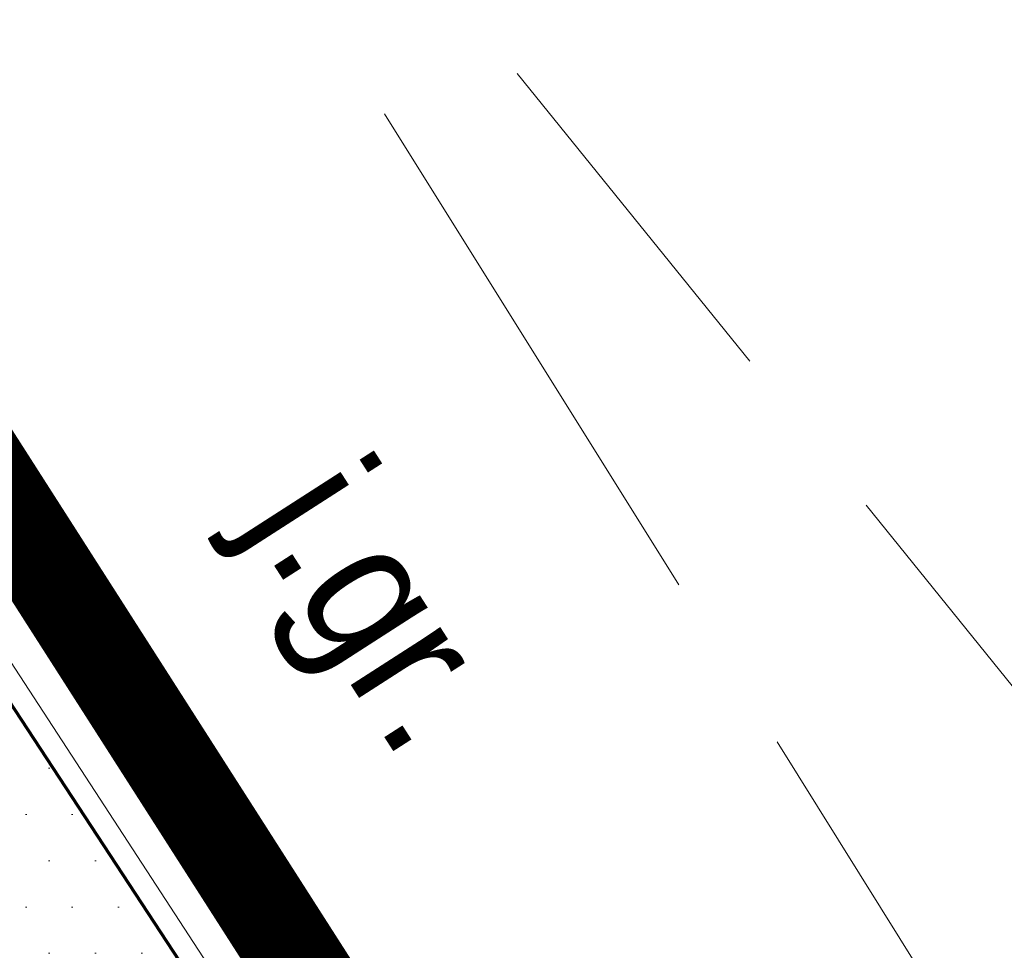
# Model space of a CAD drawing. Header units: metres. Extents: x 7480610 to 7484249, y 5635545 to 5637635.
# Tile 43 of 53: x 7480668.72 to 7480674.04, y 5637427.77 to 5637432.79. Entities that reach past the tile are written whole.
import ezdxf

# ---------------------------------------------------------------- set-up
doc = ezdxf.new("R2010")
doc.units = ezdxf.units.M
doc.header["$MEASUREMENT"] = 0
for name, pattern in [('PHANTOM2', [1.25, 0.625, -0.125, 0.125, -0.125, 0.125, -0.125]), ('x-ref - mapa - Cedzyna_Horn$0$2 1', [3, 2, -1]), ('x-ref - mapa - Cedzyna_Horn$0$3 1', [4, 3, -1])]:
    doc.linetypes.add(name, pattern=pattern)
for name, color, linetype in [('_x-ref_mapa', 7, 'Continuous'), ('A_chodnik', 190, 'Continuous'), ('PFU-01 - Plan sytuacyjny Horn - x-ref architektura - 2024.12.04$0$A_chodnik', 190, 'Continuous')]:
    doc.layers.add(name, color=color, linetype=linetype)
for name, color, linetype, lineweight in [('dr_granica oprcowania', 24, 'PHANTOM2', 50), ('dr_obrzeże 8x30 H0', 160, 'Continuous', 50), ('dr_proj_wyp chodnik', 40, 'Continuous', 20), ('dr_wymiar', 4, 'Continuous', 35), ('x-ref - mapa - Cedzyna_Horn$0$OTK', 8, 'Continuous', 20), ('x-ref - mapa - Cedzyna_Horn$0$OTK_O', 8, 'Continuous', 20), ('x-ref - mapa - Cedzyna_Horn$0$OTR', 8, 'Continuous', 20), ('x-ref - mapa - Cedzyna_Horn$0$SUE', 8, 'Continuous', 20)]:
    doc.layers.add(name, color=color, linetype=linetype, lineweight=lineweight)
doc.styles.add('WYMIARY', font='ROMANS.shx', dxfattribs={"width": 0.6})
doc.styles.add('x-ref - mapa - Cedzyna_Horn$0$BDOT', font='arial.ttf', dxfattribs={"width": 0.9})
doc.dimstyles.new('dr 1-500', dxfattribs={"dimscale": 5, "dimtxt": 0.2, "dimasz": 0.15, "dimexe": 0.1, "dimexo": 0.1, "dimgap": 0.05, "dimtad": 1, "dimzin": 12, "dimdsep": 46, "dimtxsty": 'WYMIARY', "dimcen": 0.15, "dimclre": 256, "dimaunit": 2, "dimadec": 3, "dimazin": 0, "dimtfac": 1, "dimtmove": 0, "dimatfit": 3, "dimfxl": 10, "dimtolj": 1, "dimtzin": 0, "dimarcsym": 0})

# ---------------------------------------------------------------- blocks, each defined once
blk = doc.blocks.new('x-ref - mapa - Cedzyna_Horn')
at = {"layer": 'x-ref - mapa - Cedzyna_Horn$0$OTK', "linetype": 'x-ref - mapa - Cedzyna_Horn$0$3 1', "lineweight": 18}
blk.add_lwpolyline([(7480680.761, 5637416.175), (7480667.6314, 5637437.1693), (7480652.199, 5637457.955), (7480648.423, 5637460.883), (7480646.921, 5637458.096), (7480650.918, 5637455.998), (7480665.072, 5637435.745), (7480678.498, 5637414.765)], close=True, dxfattribs=at)
at = {"layer": 'x-ref - mapa - Cedzyna_Horn$0$OTR', "linetype": 'x-ref - mapa - Cedzyna_Horn$0$2 1', "lineweight": 18}
blk.add_lwpolyline([(7480670.333, 5637440.955), (7480651.825, 5637460.866), (7480652.199, 5637457.955), (7480667.6314, 5637437.1693), (7480683.236, 5637417.865), (7480687.798, 5637422.135)], close=True, dxfattribs=at)
at = {"layer": 'x-ref - mapa - Cedzyna_Horn$0$SUE', "lineweight": 18}
blk.add_lwpolyline([(7480694.6924, 5637388.4366), (7480691.33, 5637393.15), (7480686.76, 5637400.38), (7480680.83, 5637409.8), (7480677.53, 5637415.57), (7480675.4, 5637419.12), (7480670.67, 5637426.25), (7480662.93, 5637438.13), (7480657.13, 5637445.99), (7480652.82, 5637451.86), (7480648.71, 5637457.59), (7480648.93, 5637458.38), (7480653.53, 5637463.88), (7480653.69, 5637464.22), (7480652.56, 5637465.19), (7480645.48, 5637470.24), (7480644.1, 5637471.06), (7480644.09, 5637471.43)], dxfattribs=at)
at = {"layer": 'x-ref - mapa - Cedzyna_Horn$0$OTK_O', "insert": (7480670.5762, 5637429.5725), "char_height": 0.75, "attachment_point": 5, "rotation": 302.7352, "style": 'x-ref - mapa - Cedzyna_Horn$0$BDOT'}
blk.add_mtext('j.gr.', dxfattribs=at)
blk = doc.blocks.new('*D5')
at = {"layer": 'Defpoints', "color": 0, "lineweight": 70, "transparency": 16777216}
for p in [(7480661.4084, 5637435.1599), (7480670.7242, 5637420.9396), (7480670.7264, 5637420.941)]:
    blk.add_point(p, dxfattribs=at)
at = {"layer": 'dr_wymiar', "lineweight": -2, "transparency": 16777216}
for p, q in [((7480660.9902, 5637434.8858), (7480660.988, 5637434.8844)), ((7480670.3082, 5637420.6669), (7480670.306, 5637420.6655))]:
    blk.add_line(p, q, dxfattribs=at)
at = {"layer": 'dr_wymiar', "color": 0, "lineweight": -2, "transparency": 16777216}
blk.add_line((7480661.8173, 5637434.5311), (7480670.3131, 5637421.5669), dxfattribs=at)
at = {"layer": 'dr_wymiar', "color": 0, "lineweight": 70, "transparency": 16777216}
for points in [[(7480661.9219, 5637434.5996), (7480661.7128, 5637434.4626), (7480661.4062, 5637435.1584)], [(7480670.4176, 5637421.6354), (7480670.2085, 5637421.4983), (7480670.7242, 5637420.9396)]]:
    blk.add_solid(points, dxfattribs=at)
at = {"layer": 'dr_wymiar', "color": 0, "transparency": 16777216, "insert": (7480666.6925, 5637428.4601), "char_height": 1, "attachment_point": 5, "rotation": 303.2377, "style": 'WYMIARY'}
blk.add_mtext('\\A1;17', dxfattribs=at)
blk = doc.blocks.new('PFU-01 - Plan sytuacyjny Horn - x-ref architektura - 2024.12.04')
at = {"layer": 'PFU-01 - Plan sytuacyjny Horn - x-ref architektura - 2024.12.04$0$A_chodnik'}
blk.add_line((7480663.7069, 5637436.6661), (7480672.9982, 5637422.4877), dxfattribs=at)

msp = doc.modelspace()

# ---------------------------------------------------------------- block references
at = {"layer": '_x-ref_mapa', "lineweight": 70}
msp.add_blockref('x-ref - mapa - Cedzyna_Horn', (0, 0), dxfattribs=at)

# ---------------------------------------------------------------- next in the draw order: hatches: boundary and pattern name
at = {"layer": 'dr_proj_wyp chodnik'}
h = msp.add_hatch(dxfattribs=at)
h.set_pattern_fill('DOTS', color=256, scale=4)
h.paths.add_polyline_path([(7480663.7086, 5637436.6672), (7480659.1083, 5637433.6525), (7480668.4263, 5637419.4337), (7480673.0265, 5637422.4483)])

# ---------------------------------------------------------------- next in the draw order: linework, layer by layer
at = {"layer": 'A_chodnik'}
msp.add_line((7480663.7086, 5637436.6672), (7480672.9999, 5637422.4888), dxfattribs=at)
at = {"layer": 'dr_granica oprcowania', "lineweight": 70, "ltscale": 7, "const_width": 0.5}
msp.add_lwpolyline([(7480677.1906, 5637416.808), (7480666.7358, 5637409.9567), (7480653.19, 5637429), (7480660.2858, 5637442.5936), (7480665.072, 5637435.745)], close=True, dxfattribs=at)
at = {"layer": 'dr_obrzeże 8x30 H0', "lineweight": 70}
msp.add_lwpolyline([(7480673.0265, 5637422.4483), (7480663.7086, 5637436.6672)], dxfattribs=at)

# ---------------------------------------------------------------- next in the draw order: block references
at = {"layer": '_x-ref_mapa', "lineweight": 70}
msp.add_blockref('PFU-01 - Plan sytuacyjny Horn - x-ref architektura - 2024.12.04', (0, 0), dxfattribs=at)

# ---------------------------------------------------------------- next in the draw order: dimensions: what is measured, and where the dimension line sits
at = {"layer": 'dr_wymiar'}
dim = msp.add_aligned_dim(p1=(7480661.4084, 5637435.1599), p2=(7480670.7264, 5637420.941), distance=-0.0026, dimstyle='dr 1-500', dxfattribs=at)
dim.commit()
dim.dimension.update_dxf_attribs({"geometry": '*D5', "text_midpoint": (7480666.6925, 5637428.4601)})

doc.saveas('drawing.dxf')
